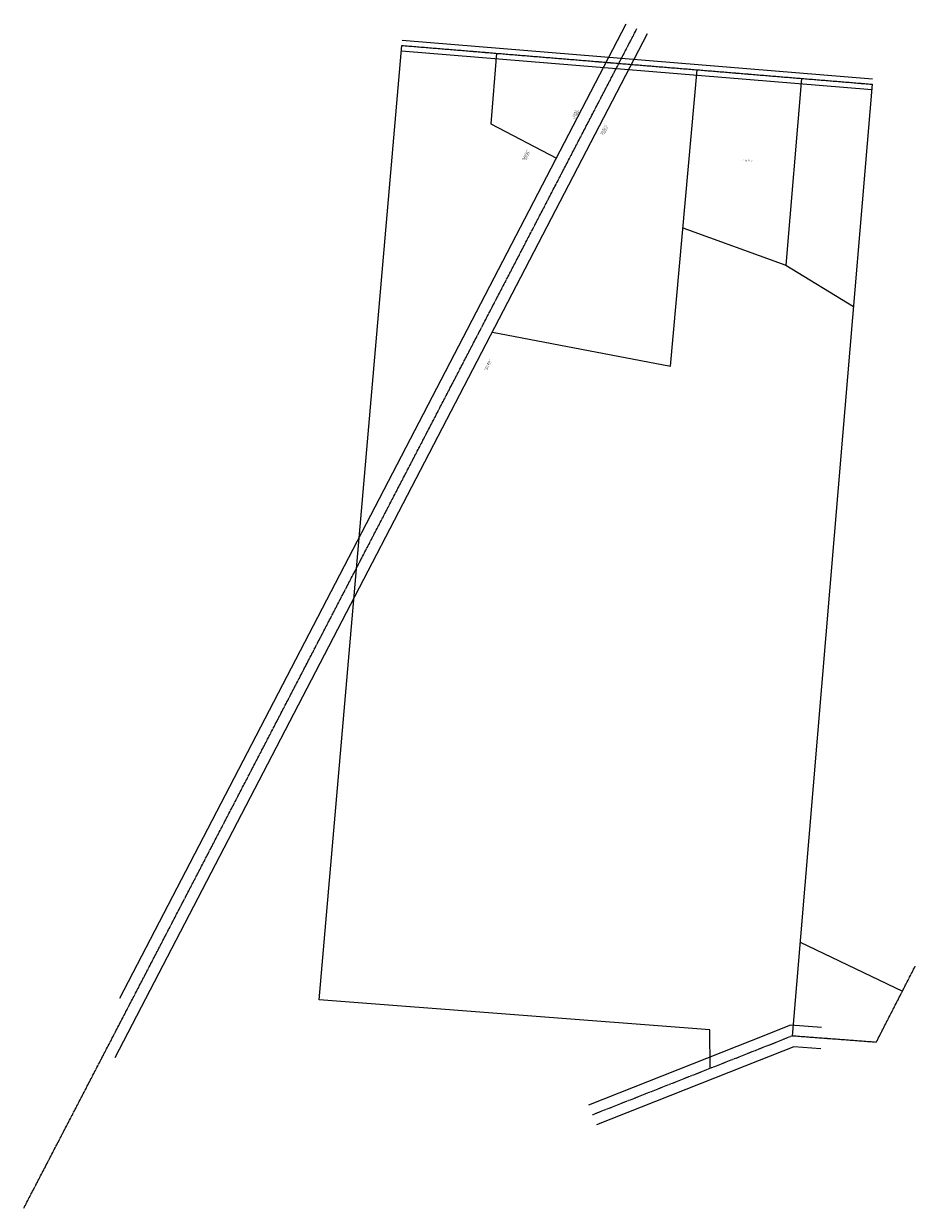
# Model space of a CAD drawing. Header units: feet. Extents: x 1559690 to 1584348, y 665751 to 673221.
# Tile 2 of 2: x 1581833 to 1584348, y 669877 to 673221. Entities that reach past the tile are written whole.
import ezdxf

# ---------------------------------------------------------------- set-up
doc = ezdxf.new("R2010")
doc.units = ezdxf.units.FT
doc.header["$MEASUREMENT"] = 0
doc.linetypes.add('cl', pattern=[5, 0.09375, -0.09375, 4.625, -0.09375, 0.09375])
for name, color, linetype in [('DV_X_Property_Line', 80, 'Continuous'), ('DV_X_Text', 20, 'Continuous'), ('RW_X_CL', 180, 'cl'), ('RW_X_Esmt_SH', 50, 'esmtshex'), ('SC_Scratch19', 7, 'Continuous')]:
    doc.layers.add(name, color=color, linetype=linetype)
doc.styles.get("Standard").update_dxf_attribs({"font": 'font31.shx'})
doc.styles.add('Straight-Normal', font='font30.shx', dxfattribs={"height": 0.1})
doc.linetypes.add('esmtshex', pattern='A,0.75,-0.1,["Ex SH",Straight-Normal,S=1,R=0,X=0,Y=-0.06],-0.55,0.75,-0.3,0.75,-0.3,0.75,-0.3,0.75,-0.3', length=5.6)

msp = doc.modelspace()

# ---------------------------------------------------------------- linework, layer by layer
at = {"layer": 'DV_X_Property_Line'}
for p, q in [((1582104.2, 670470.3), (1583533.1, 673220.9)), ((1582091.5, 670302.7), (1583593.1, 673193.1)), ((1582666.7, 670465.8), (1582899.8, 673159.5)), ((1583167.4, 673137.4), (1583150.9, 672938.1)), ((1583658.2, 672254.5), (1583732.7, 673090.8)), ((1584027.5, 673066.4), (1583983.1, 672538.9)), ((1584226.8, 673050), (1584143.2, 672057)), ((1583150.9, 672938.1), (1583336.2, 672841.8)), ((1583692.9, 672644.5), (1583983.1, 672538.9)), ((1583983.1, 672538.9), (1584174, 672422.5)), ((1583155.4, 672350.6), (1583658.2, 672254.5)), ((1584143.2, 672057), (1584001, 670363.5)), ((1584023.2, 670628.5), (1584312.3, 670490.5)), ((1583768.5, 670381.3), (1582666.7, 670465.8)), ((1583769.8, 670272), (1583768.5, 670381.3))]:
    msp.add_line(p, q, dxfattribs=at)
at = {"layer": 'RW_X_CL'}
for p, q in [((1581833.3, 669877.1), (1583563.1, 673207)), ((1582899.8, 673159.5), (1584226.8, 673050)), ((1584238.1, 670345.6), (1584348.3, 670561)), ((1584001, 670363.5), (1583896.7, 670322.1)), ((1584238.1, 670345.6), (1584001, 670363.5)), ((1583896.7, 670322.1), (1583437.8, 670140.8))]:
    msp.add_line(p, q, dxfattribs=at)
at = {"layer": 'RW_X_Esmt_SH'}
for p, q in [((1582901.1, 673174.4), (1584228, 673064.9)), ((1582898.6, 673144.5), (1584225.6, 673035))]:
    msp.add_line(p, q, dxfattribs=at)
at = {"layer": 'SC_Scratch19', "color": 1}
for p, q in [((1583996.3, 670393.9), (1583885.6, 670350)), ((1584083.3, 670387.3), (1583996.3, 670393.9)), ((1583885.7, 670350), (1583426.8, 670168.7)), ((1584005.6, 670333), (1583907.8, 670294.2)), ((1584081.5, 670327.3), (1584005.6, 670333)), ((1583907.7, 670294.2), (1583448.9, 670112.9))]:
    msp.add_line(p, q, dxfattribs=at)

# ---------------------------------------------------------------- texts
at = {"layer": 'DV_X_Text', "attachment_point": 1}
for s, width, insert, char_height, rotation in [('\\pxqc;{\\Fsimplex|c0;⅊}', 45.083, (1583429.2, 673025.3), 2.8, 62.5929), ('\\pxqc;{\\Fsimplex|c0;⅊}', 45.083, (1583503.2, 673024.6), 2.8, 62.5929), ('\\pxqc;ALEC R. HEATH \\PAND BRE HEATH\\P2915 HUSTEAD ROAD\\P1801100016200025', 235.995, (1583330.1, 672863.5), 2, 62.5929), ('\\pxqc;ALAN H. GREENBERG \\PAND DENISE EAGLESON\\P2837 HUSTEAD ROAD\\P1801100016200034', 235.995, (1583411.5, 672818.2), 2, 62.5929), ('\\pxqc;{\\Fsimplex|c0;⅊}', 45.083, (1583364.8, 672901.3), 2.8, 62.5929), ('\\pxqc;{\\Fsimplex|c0;⅊}', 45.083, (1583310.9, 672852.5), 2.8, 152.5929), ('\\pxqc;{\\Fsimplex|c0;⅊}', 45.083, (1583425.8, 672875.6), 2.8, 62.5929), ('\\pxqc;GARY C. BRICKER AND \\PAMBER L. BRICKER\\P2939 HUSTEAD ROAD\\P1801100016200026', 235.995, (1583191.5, 672746.9), 2, 62.5929), ('\\pxqc;{\\Fsimplex|c0;⅊}', 45.083, (1583227.9, 672637.8), 2.8, 62.5929), ('\\pxqc;{\\Fsimplex|c0;⅊}', 45.083, (1583292.1, 672618.3), 2.8, 62.5929), ('\\pxqc;{\\Fsimplex|c0;⅊}', 45.083, (1583211.1, 672337.6), 2.8, 169.0867), ('\\pxqc;{\\Fsimplex|c0;⅊}', 45.083, (1583055.9, 672306.7), 2.8, 62.5929), ('\\pxqc;{\\Fsimplex|c0;⅊}', 45.083, (1583128.5, 672303.4), 2.8, 62.5929), ('\\pxqc;CF LAND HOLDINGS LLC.\\PW JACKSON ROAD\\P1801100016200038', 53.402, (1583126.8, 672234.7), 2, 62.5929)]:
    msp.add_mtext_dynamic_manual_height_columns(s, width=width, gutter_width=10, heights=[0], dxfattribs=dict(at, insert=insert, char_height=char_height, rotation=rotation))
at = {"layer": 'DV_X_Text', "insert": (1583757.2, 672837.4), "char_height": 2, "attachment_point": 1}
msp.add_mtext_dynamic_manual_height_columns('\\pxqc;LOIS M. PELEKOUDAS\\P2751 HUSTEAD ROAD', width=235.995, gutter_width=10, heights=[0], dxfattribs=at)

doc.saveas('drawing.dxf')
